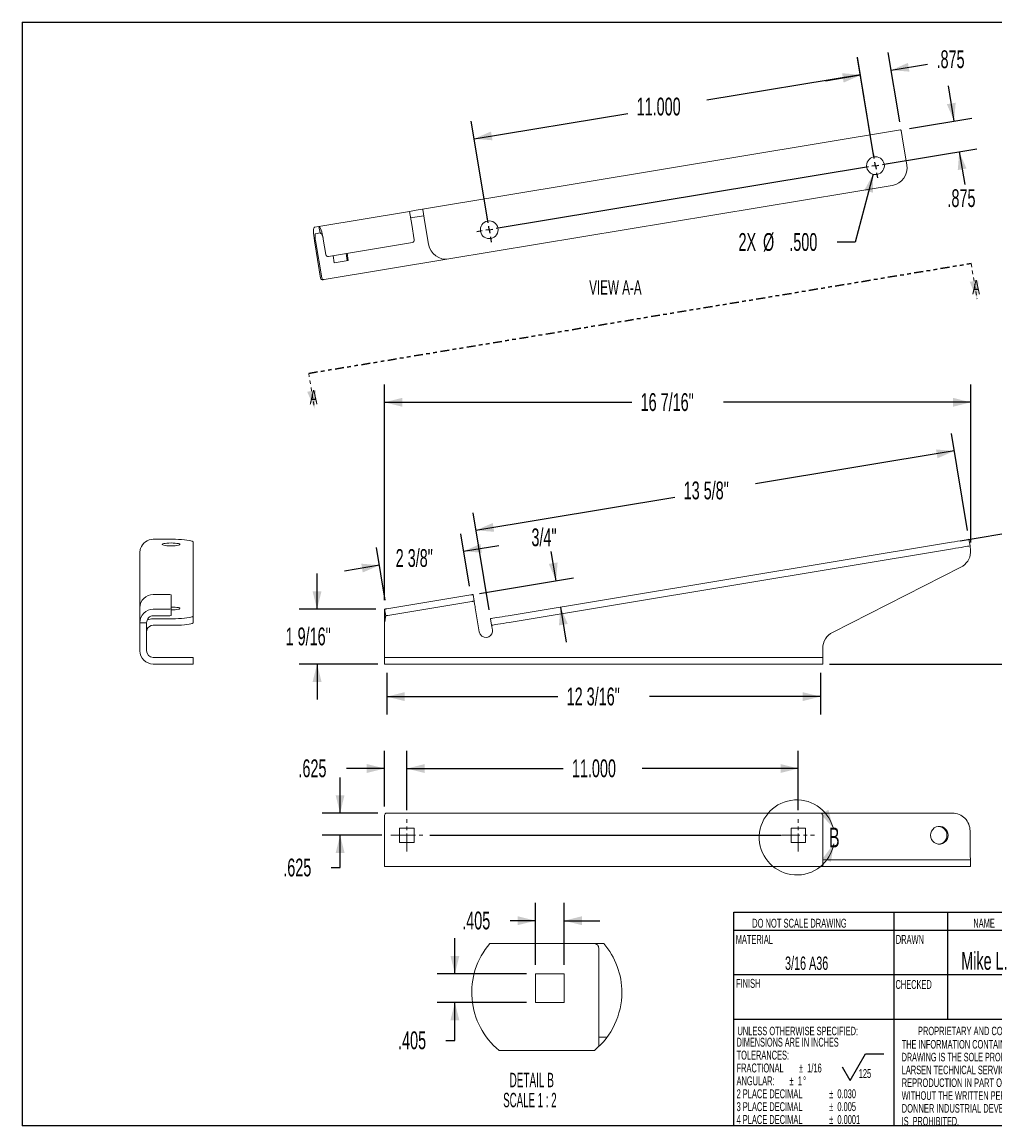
# Model space of a CAD drawing. Header units: inches. Extents: x 1.5 to 42.5, y 1.5 to 32.5.
# Tile 1 of 2: x 1.5 to 28.8, y 1.5 to 32.5. Entities that reach past the tile are written whole.
import ezdxf

# ---------------------------------------------------------------- set-up
doc = ezdxf.new("R2010")
doc.units = ezdxf.units.IN
doc.header["$MEASUREMENT"] = 0
for name, pattern in [('CENTERX2', [0.8, 0.5, -0.1, 0.1, -0.1]), ('HIDDEN', [0.075, 0.05, -0.025]), ('PHANTOM', [0.5, 0.25, -0.05, 0.05, -0.05, 0.05, -0.05])]:
    doc.linetypes.add(name, pattern=pattern)
doc.layers.add('TITLE_BLOCK', color=7, linetype='Continuous')
doc.styles.add('SLDTEXTSTYLE1', font='TXT', dxfattribs={"width": 0.554583})
doc.styles.add('SLDTEXTSTYLE10', font='TXT', dxfattribs={"width": 0.552845})
doc.styles.add('SLDTEXTSTYLE11', font='TXT', dxfattribs={"width": 0.571389})
doc.styles.add('SLDTEXTSTYLE12', font='TXT', dxfattribs={"width": 0.548281})
doc.styles.add('SLDTEXTSTYLE13', font='TXT', dxfattribs={"width": 0.5775})
doc.styles.add('SLDTEXTSTYLE14', font='TXT', dxfattribs={"width": 0.558462})
doc.styles.add('SLDTEXTSTYLE16', font='TXT', dxfattribs={"width": 0.504167})
doc.styles.add('SLDTEXTSTYLE3', font='TXT', dxfattribs={"width": 0.5808})
doc.styles.add('SLDTEXTSTYLE4', font='TXT', dxfattribs={"width": 0.605})
doc.styles.add('SLDTEXTSTYLE5', font='TXT', dxfattribs={"width": 0.518571})
doc.styles.add('SLDTEXTSTYLE6', font='TXT', dxfattribs={"width": 0.56375})
doc.styles.add('SLDTEXTSTYLE7', font='TXT', dxfattribs={"width": 0.524333})
doc.styles.add('SLDTEXTSTYLE8', font='TXT', dxfattribs={"width": 0.581731})
doc.styles.add('SLDTEXTSTYLE9', font='TXT', dxfattribs={"width": 0.565968})
doc.dimstyles.new('SLDDIMSTYLE0', dxfattribs={"dimtxt": 0.5, "dimasz": 0.5, "dimexe": 0, "dimexo": 0.0625, "dimgap": 0.125, "dimtad": 0, "dimtih": 1, "dimtoh": 1, "dimdec": 3, "dimzin": 12, "dimdsep": 46, "dimtxsty": 'SLDTEXTSTYLE4', "dimsah": 1, "dimcen": 0.09, "dimadec": 0, "dimazin": 0, "dimtfac": 1, "dimtdec": 3, "dimtofl": 0, "dimtmove": 0, "dimatfit": 3, "dimfxl": 0, "dimtolj": 1, "dimtzin": 12, "dimarcsym": 0})
doc.dimstyles.new('SLDDIMSTYLE1', dxfattribs={"dimtxt": 0.5, "dimasz": 0.5, "dimexe": 0, "dimexo": 0.0625, "dimgap": 0.125, "dimtad": 0, "dimtih": 1, "dimtoh": 1, "dimdec": 4, "dimlfac": 4, "dimzin": 12, "dimdsep": 46, "dimtxsty": 'SLDTEXTSTYLE4', "dimsah": 1, "dimcen": 0.09, "dimadec": 0, "dimazin": 0, "dimtfac": 1, "dimtdec": 3, "dimtofl": 0, "dimtmove": 0, "dimatfit": 3, "dimfxl": 0, "dimtolj": 1, "dimtzin": 12, "dimarcsym": 0})
doc.dimstyles.new('SLDDIMSTYLE2', dxfattribs={"dimtxt": 0.5, "dimasz": 0.5, "dimexe": 0, "dimexo": 0.0625, "dimgap": 0.125, "dimtad": 0, "dimtih": 1, "dimtoh": 1, "dimdec": 3, "dimzin": 4, "dimdsep": 46, "dimtxsty": 'SLDTEXTSTYLE4', "dimsah": 1, "dimcen": 0.09, "dimadec": 0, "dimazin": 0, "dimtfac": 1, "dimtdec": 3, "dimtofl": 0, "dimtmove": 0, "dimatfit": 3, "dimfxl": 0, "dimtolj": 1, "dimtzin": 12, "dimarcsym": 0})
doc.dimstyles.new('SLDDIMSTYLE3', dxfattribs={"dimtxt": 0.5, "dimasz": 0.5, "dimexe": 0, "dimexo": 0.0625, "dimgap": 0.125, "dimtad": 0, "dimtih": 1, "dimtoh": 1, "dimdec": 3, "dimzin": 4, "dimdsep": 46, "dimtxsty": 'SLDTEXTSTYLE4', "dimsah": 1, "dimcen": 0.09, "dimadec": 0, "dimazin": 0, "dimtfac": 1, "dimtdec": 3, "dimtofl": 0, "dimtmove": 0, "dimatfit": 3, "dimfxl": 0, "dimtolj": 1, "dimtzin": 12, "dimarcsym": 0})
doc.dimstyles.new('SLDDIMSTYLE4', dxfattribs={"dimtxt": 0.5, "dimasz": 0.5, "dimexe": 0, "dimexo": 0.0625, "dimgap": 0.125, "dimtad": 0, "dimtih": 1, "dimtoh": 1, "dimdec": 3, "dimlfac": 0.5, "dimzin": 12, "dimdsep": 46, "dimtxsty": 'SLDTEXTSTYLE4', "dimsah": 1, "dimcen": 0.09, "dimadec": 0, "dimazin": 0, "dimtfac": 1, "dimtdec": 3, "dimtofl": 0, "dimtmove": 0, "dimatfit": 3, "dimfxl": 0, "dimtolj": 1, "dimtzin": 12, "dimarcsym": 0})

# ---------------------------------------------------------------- blocks, each defined once
blk = doc.blocks.new('SW_NOTE_0')
at = {"layer": 'TITLE_BLOCK', "color": 0, "char_height": 0.25, "attachment_point": 1}
for s, insert, style in [('DIMENSIONS ARE IN INCHES', (0, 0.322), 'SLDTEXTSTYLE6'), ('TOLERANCES:', (0, -0.04), 'SLDTEXTSTYLE4'), ('FRACTIONAL', (0, -0.402), 'SLDTEXTSTYLE4'), ('%%p', (1.752, -0.402), 'SLDTEXTSTYLE4'), ('1/16', (1.985, -0.402), 'SLDTEXTSTYLE4'), ('ANGULAR: ', (0, -0.764), 'SLDTEXTSTYLE4'), ('%%p', (1.489, -0.764), 'SLDTEXTSTYLE4'), ('1', (1.723, -0.764), 'SLDTEXTSTYLE4'), ('%%d', (1.869, -0.764), 'SLDTEXTSTYLE4'), ('2 PLACE DECIMAL  ', (0, -1.126), 'SLDTEXTSTYLE7'), ('%%p', (2.599, -1.126), 'SLDTEXTSTYLE4'), ('0.030', (2.832, -1.126), 'SLDTEXTSTYLE4'), ('3 PLACE DECIMAL  ', (0, -1.488), 'SLDTEXTSTYLE7'), ('%%p', (2.599, -1.488), 'SLDTEXTSTYLE4'), ('0.005', (2.832, -1.488), 'SLDTEXTSTYLE4'), ('4 PLACE DECIMAL  ', (0, -1.85), 'SLDTEXTSTYLE7'), ('%%p', (2.6, -1.85), 'SLDTEXTSTYLE4'), ('0.0001', (2.833, -1.85), 'SLDTEXTSTYLE4')]:
    blk.add_mtext(s, dxfattribs=dict(at, insert=insert, style=style))
blk = doc.blocks.new('SW_NOTE_1')
at = {"layer": 'TITLE_BLOCK', "color": 0, "char_height": 0.24, "attachment_point": 1}
for s, insert, style in [('THE INFORMATION CONTAINED IN THIS', (0, 0.309), 'SLDTEXTSTYLE9'), ('DRAWING IS THE SOLE PROPERTY OF', (0, -0.051), 'SLDTEXTSTYLE10'), ('LARSEN TECHNICAL SERVICES ANY', (0, -0.411), 'SLDTEXTSTYLE11'), ('REPRODUCTION IN PART OR AS A WHOLE', (0, -0.771), 'SLDTEXTSTYLE12'), ('WITHOUT THE WRITTEN PERMISSION OF', (0, -1.131), 'SLDTEXTSTYLE9'), ('DONNER INDUSTRIAL DEVELOPMENTS INC.', (0, -1.491), 'SLDTEXTSTYLE13'), ('IS  PROHIBITED.', (0, -1.851), 'SLDTEXTSTYLE14')]:
    blk.add_mtext(s, dxfattribs=dict(at, insert=insert, style=style))
blk = doc.blocks.new('SW_NOTE_3')
at = {"layer": 'TITLE_BLOCK', "color": 0}
for p, q in [((-0.243, 0), (0.19, 0.75)), ((0.19, 0.75), (0.705, 0.75)), ((-0.243, 0), (-0.459, 0.375))]:
    blk.add_line(p, q, dxfattribs=at)
at = {"layer": 'TITLE_BLOCK', "color": 0, "insert": (0, 0.322), "char_height": 0.25, "attachment_point": 1, "style": 'SLDTEXTSTYLE4'}
blk.add_mtext('125', dxfattribs=at)
blk = doc.blocks.new('*D5')
at = {"layer": 'TITLE_BLOCK'}
for p, q in [((11.686, 16.264), (11.686, 22.324)), ((28.154, 17.889), (28.154, 22.324)), ((11.686, 21.824), (18.63, 21.824)), ((28.154, 21.824), (21.209, 21.824))]:
    blk.add_line(p, q, dxfattribs=at)
for points in [[(11.686, 21.824), (12.186, 21.699), (12.186, 21.949)], [(28.154, 21.824), (27.654, 21.949), (27.654, 21.699)]]:
    blk.add_solid(points, dxfattribs=at)
at = {"layer": 'TITLE_BLOCK', "insert": (18.88, 22.08), "char_height": 0.5, "attachment_point": 1, "style": 'SLDTEXTSTYLE4'}
blk.add_mtext('16 7/16"', dxfattribs=at)
blk = doc.blocks.new('*D6')
at = {"layer": 'TITLE_BLOCK'}
for p, q in [((16.505, 16.813), (16.368, 17.638)), ((14.356, 16.456), (16.998, 16.894)), ((16.628, 16.073), (16.791, 15.086))]:
    blk.add_line(p, q, dxfattribs=at)
for points in [[(16.505, 16.813), (16.547, 17.326), (16.3, 17.285)], [(16.628, 16.073), (16.586, 15.559), (16.833, 15.6)]]:
    blk.add_solid(points, dxfattribs=at)
at = {"layer": 'TITLE_BLOCK', "insert": (15.812, 18.283), "char_height": 0.5, "attachment_point": 1, "style": 'SLDTEXTSTYLE4'}
blk.add_mtext('3/4"', dxfattribs=at)
blk = doc.blocks.new('*D7')
at = {"layer": 'TITLE_BLOCK'}
for p, q in [((11.748, 14.223), (11.748, 13.058)), ((23.936, 14.223), (23.936, 13.058)), ((11.748, 13.558), (16.552, 13.558)), ((23.936, 13.558), (19.132, 13.558))]:
    blk.add_line(p, q, dxfattribs=at)
for points in [[(11.748, 13.558), (12.248, 13.433), (12.248, 13.683)], [(23.936, 13.558), (23.436, 13.683), (23.436, 13.433)]]:
    blk.add_solid(points, dxfattribs=at)
at = {"layer": 'TITLE_BLOCK', "insert": (16.802, 13.813), "char_height": 0.5, "attachment_point": 1, "style": 'SLDTEXTSTYLE4'}
blk.add_mtext('12 3/16"', dxfattribs=at)
blk = doc.blocks.new('*D8')
at = {"layer": 'TITLE_BLOCK'}
for p, q in [((14.068, 16.662), (13.824, 18.134)), ((11.706, 16.27), (11.462, 17.742)), ((13.906, 17.641), (14.893, 17.804)), ((11.544, 17.249), (10.558, 17.086))]:
    blk.add_line(p, q, dxfattribs=at)
for points in [[(13.906, 17.641), (14.42, 17.599), (14.379, 17.846)], [(11.544, 17.249), (11.03, 17.291), (11.071, 17.044)]]:
    blk.add_solid(points, dxfattribs=at)
at = {"layer": 'TITLE_BLOCK', "insert": (11.998, 17.701), "char_height": 0.5, "attachment_point": 1, "style": 'SLDTEXTSTYLE4'}
blk.add_mtext('2 3/8"', dxfattribs=at)
blk = doc.blocks.new('*D9')
at = {"layer": 'TITLE_BLOCK'}
for p, q in [((28.064, 18.222), (27.612, 20.95)), ((27.693, 20.457), (22.106, 19.531)), ((14.252, 18.229), (19.84, 19.155)), ((14.623, 15.994), (14.17, 18.722))]:
    blk.add_line(p, q, dxfattribs=at)
for points in [[(27.693, 20.457), (27.18, 20.499), (27.221, 20.252)], [(14.252, 18.229), (14.766, 18.187), (14.725, 18.434)]]:
    blk.add_solid(points, dxfattribs=at)
at = {"layer": 'TITLE_BLOCK', "insert": (20.09, 19.599), "char_height": 0.5, "attachment_point": 1, "style": 'SLDTEXTSTYLE4'}
blk.add_mtext('13 5/8"', dxfattribs=at)
blk = doc.blocks.new('*D10')
at = {"layer": 'TITLE_BLOCK'}
for p, q in [((27.858, 17.935), (31.555, 18.548)), ((24.186, 14.473), (31.891, 14.473))]:
    blk.add_line(p, q, dxfattribs=at)
for centre, radius, start, end in [((6.981, 14.473), 24.41, 5.6232, 9.4135), ((31.542, 16.476), 0.869, 153.4349, 206.5651), ((31.075, 16.476), 0.869, 333.4349, 26.5651), ((6.981, 14.473), 24.41, 360, 3.7915)]:
    blk.add_arc(centre, radius, start, end, dxfattribs=at)
for points in [[(31.062, 18.466), (31.015, 17.953), (31.262, 17.991)], [(31.391, 14.473), (31.511, 14.975), (31.261, 14.972)]]:
    blk.add_solid(points, dxfattribs=at)
at = {"layer": 'TITLE_BLOCK', "insert": (31.014, 16.732), "char_height": 0.5, "attachment_point": 1, "style": 'SLDTEXTSTYLE4'}
blk.add_mtext('9°', dxfattribs=at)
blk = doc.blocks.new('*D11')
at = {"layer": 'TITLE_BLOCK'}
for p, q in [((9.788, 16.014), (9.788, 17.014)), ((11.436, 16.014), (9.288, 16.014)), ((11.498, 14.473), (9.288, 14.473)), ((9.788, 14.473), (9.788, 13.473))]:
    blk.add_line(p, q, dxfattribs=at)
for points in [[(9.788, 16.014), (9.913, 16.514), (9.663, 16.514)], [(9.788, 14.473), (9.663, 13.973), (9.913, 13.973)]]:
    blk.add_solid(points, dxfattribs=at)
at = {"layer": 'TITLE_BLOCK', "insert": (8.904, 15.499), "char_height": 0.5, "attachment_point": 1, "style": 'SLDTEXTSTYLE4'}
blk.add_mtext('1 9/16"', dxfattribs=at)
blk = doc.blocks.new('SW_PROJECTIONARROW_0')
at = {"color": 0, "linetype": 'PHANTOM', "lineweight": 30}
blk.add_line((9.553, 22.634), (28.168, 25.721), dxfattribs=at)
at = {"color": 0, "linetype": 'HIDDEN', "lineweight": 0}
for p, q in [((28.168, 25.721), (28.332, 24.734)), ((9.553, 22.634), (9.716, 21.648))]:
    blk.add_line(p, q, dxfattribs=at)
at = {"color": 0, "linetype": 'Continuous', "lineweight": 15}
for points in [[(28.332, 24.734), (28.374, 25.248), (28.127, 25.207)], [(9.716, 21.648), (9.758, 22.161), (9.511, 22.121)]]:
    blk.add_solid(points, dxfattribs=at)
at = {"color": 0, "linetype": 'Continuous', "lineweight": 15, "char_height": 0.404, "attachment_point": 1, "style": 'SLDTEXTSTYLE4'}
for insert in [(28.198, 25.26), (9.582, 22.173)]:
    blk.add_mtext('A', dxfattribs=dict(at, insert=insert))
blk = doc.blocks.new('*D13')
at = {"layer": 'TITLE_BLOCK'}
for p, q in [((12.311, 10.366), (12.311, 12.039)), ((23.311, 10.366), (23.311, 12.039)), ((12.311, 11.539), (16.699, 11.539)), ((23.311, 11.539), (18.922, 11.539))]:
    blk.add_line(p, q, dxfattribs=at)
for points in [[(12.311, 11.539), (12.811, 11.414), (12.811, 11.664)], [(23.311, 11.539), (22.811, 11.664), (22.811, 11.414)]]:
    blk.add_solid(points, dxfattribs=at)
at = {"layer": 'TITLE_BLOCK', "insert": (16.949, 11.795), "char_height": 0.5, "attachment_point": 1, "style": 'SLDTEXTSTYLE4'}
blk.add_mtext('11.000', dxfattribs=at)
blk = doc.blocks.new('*D14')
at = {"layer": 'TITLE_BLOCK'}
for p, q in [((11.686, 10.476), (11.686, 12.039)), ((12.311, 10.366), (12.311, 12.039)), ((11.686, 11.539), (10.611, 11.539)), ((12.311, 11.539), (13.311, 11.539))]:
    blk.add_line(p, q, dxfattribs=at)
for points in [[(11.686, 11.539), (11.186, 11.664), (11.186, 11.414)], [(12.311, 11.539), (12.811, 11.414), (12.811, 11.664)]]:
    blk.add_solid(points, dxfattribs=at)
at = {"layer": 'TITLE_BLOCK', "insert": (9.265, 11.795), "char_height": 0.5, "attachment_point": 1, "style": 'SLDTEXTSTYLE4'}
blk.add_mtext('.625', dxfattribs=at)
blk = doc.blocks.new('*D15')
at = {"layer": 'TITLE_BLOCK'}
for p, q in [((10.436, 10.289), (10.436, 11.289)), ((11.498, 10.289), (9.936, 10.289)), ((11.608, 9.664), (9.936, 9.664)), ((10.436, 8.755), (10.436, 9.664)), ((10.186, 8.755), (10.436, 8.755))]:
    blk.add_line(p, q, dxfattribs=at)
for points in [[(10.436, 10.289), (10.561, 10.789), (10.311, 10.789)], [(10.436, 9.664), (10.311, 9.164), (10.561, 9.164)]]:
    blk.add_solid(points, dxfattribs=at)
at = {"layer": 'TITLE_BLOCK', "insert": (8.839, 9.01), "char_height": 0.5, "attachment_point": 1, "style": 'SLDTEXTSTYLE4'}
blk.add_mtext('.625', dxfattribs=at)
blk = doc.blocks.new('*D19')
at = {"layer": 'TITLE_BLOCK'}
for p, q in [((26.16, 29.704), (25.839, 31.645)), ((25.437, 28.716), (24.975, 31.501)), ((25.92, 31.151), (26.945, 31.321)), ((25.057, 31.008), (24.071, 30.845))]:
    blk.add_line(p, q, dxfattribs=at)
for points in [[(25.92, 31.151), (26.434, 31.11), (26.393, 31.356)], [(25.057, 31.008), (24.544, 31.05), (24.584, 30.803)]]:
    blk.add_solid(points, dxfattribs=at)
at = {"layer": 'TITLE_BLOCK', "insert": (27.195, 31.709), "char_height": 0.5, "attachment_point": 1, "style": 'SLDTEXTSTYLE4'}
blk.add_mtext('.875', dxfattribs=at)
blk = doc.blocks.new('*D20')
at = {"layer": 'TITLE_BLOCK'}
for p, q in [((25.437, 28.716), (24.973, 31.516)), ((25.055, 31.023), (20.74, 30.308)), ((14.203, 29.224), (18.518, 29.939)), ((14.585, 26.917), (14.121, 29.717))]:
    blk.add_line(p, q, dxfattribs=at)
for points in [[(25.055, 31.023), (24.541, 31.065), (24.582, 30.818)], [(14.203, 29.224), (14.717, 29.182), (14.676, 29.429)]]:
    blk.add_solid(points, dxfattribs=at)
at = {"layer": 'TITLE_BLOCK', "insert": (18.768, 30.379), "char_height": 0.5, "attachment_point": 1, "style": 'SLDTEXTSTYLE4'}
blk.add_mtext('11.000', dxfattribs=at)
blk = doc.blocks.new('*D21')
at = {"layer": 'TITLE_BLOCK'}
for p, q in [((27.69, 29.723), (27.527, 30.71)), ((26.431, 29.514), (28.183, 29.805)), ((25.725, 28.51), (28.327, 28.942)), ((27.833, 28.86), (27.986, 27.942))]:
    blk.add_line(p, q, dxfattribs=at)
for points in [[(27.69, 29.723), (27.732, 30.237), (27.485, 30.196)], [(27.833, 28.86), (27.792, 28.346), (28.038, 28.387)]]:
    blk.add_solid(points, dxfattribs=at)
at = {"layer": 'TITLE_BLOCK', "insert": (27.502, 27.808), "char_height": 0.5, "attachment_point": 1, "style": 'SLDTEXTSTYLE4'}
blk.add_mtext('.875', dxfattribs=at)
blk = doc.blocks.new('*D22')
at = {"layer": 'TITLE_BLOCK'}
for p, q in [((25.414, 28.228), (24.904, 26.32)), ((24.904, 26.32), (24.404, 26.32))]:
    blk.add_line(p, q, dxfattribs=at)
blk.add_solid([(25.414, 28.228), (25.164, 27.777), (25.405, 27.712)], dxfattribs=at)
at = {"layer": 'TITLE_BLOCK', "char_height": 0.5, "attachment_point": 1, "style": 'SLDTEXTSTYLE4'}
for s, insert in [('2X', (21.631, 26.576)), ('%%c', (22.319, 26.576)), ('.500', (23.058, 26.576))]:
    blk.add_mtext(s, dxfattribs=dict(at, insert=insert))
blk = doc.blocks.new('SW_CENTERMARKSYMBOL_0')
at = {"layer": 'TITLE_BLOCK', "color": 0}
for p, q in [((-0.033, 0.197), (-0.057, 0.345)), ((0, 0), (-0.099, -0.016)), ((0, 0), (-0.016, 0.099)), ((0, 0), (0.099, 0.016)), ((0, 0), (0.016, -0.099)), ((0.197, 0.033), (0.345, 0.057)), ((-0.197, -0.033), (-10.655, -1.766)), ((0.033, -0.197), (0.057, -0.345)), ((-10.885, -1.602), (-10.909, -1.454)), ((-11.049, -1.832), (-11.197, -1.856)), ((-10.852, -1.799), (-10.951, -1.816)), ((-10.852, -1.799), (-10.868, -1.7)), ((-10.852, -1.799), (-10.753, -1.783)), ((-10.852, -1.799), (-10.836, -1.898)), ((-10.819, -1.996), (-10.795, -2.144))]:
    blk.add_line(p, q, dxfattribs=at)
blk = doc.blocks.new('*D24')
at = {"layer": 'TITLE_BLOCK'}
for p, q in [((15.923, 6.027), (15.923, 7.765)), ((16.733, 6.027), (16.733, 7.765)), ((15.923, 7.265), (15.213, 7.265)), ((16.733, 7.265), (17.733, 7.265))]:
    blk.add_line(p, q, dxfattribs=at)
for points in [[(15.923, 7.265), (15.423, 7.39), (15.423, 7.14)], [(16.733, 7.265), (17.233, 7.14), (17.233, 7.39)]]:
    blk.add_solid(points, dxfattribs=at)
at = {"layer": 'TITLE_BLOCK', "insert": (13.867, 7.521), "char_height": 0.5, "attachment_point": 1, "style": 'SLDTEXTSTYLE4'}
blk.add_mtext('.405', dxfattribs=at)
blk = doc.blocks.new('*D25')
at = {"layer": 'TITLE_BLOCK'}
for p, q in [((13.661, 5.777), (13.661, 6.777)), ((15.673, 5.777), (13.161, 5.777)), ((15.673, 4.967), (13.161, 4.967)), ((13.661, 3.9), (13.661, 4.967)), ((13.411, 3.9), (13.661, 3.9))]:
    blk.add_line(p, q, dxfattribs=at)
for points in [[(13.661, 5.777), (13.786, 6.277), (13.536, 6.277)], [(13.661, 4.967), (13.536, 4.467), (13.786, 4.467)]]:
    blk.add_solid(points, dxfattribs=at)
at = {"layer": 'TITLE_BLOCK', "insert": (12.065, 4.156), "char_height": 0.5, "attachment_point": 1, "style": 'SLDTEXTSTYLE4'}
blk.add_mtext('.405', dxfattribs=at)
blk = doc.blocks.new('SW_NOTE_4')
at = {"layer": 'TITLE_BLOCK', "color": 0, "attachment_point": 1}
for s, insert, char_height, style in [('DETAIL B ', (0, 0.521), 0.4045, 'SLDTEXTSTYLE5'), ('SCALE 1 : 2', (-0.178, -0.041), 0.40446, 'SLDTEXTSTYLE16')]:
    blk.add_mtext(s, dxfattribs=dict(at, insert=insert, char_height=char_height, style=style))

msp = doc.modelspace()

# ---------------------------------------------------------------- linework, layer by layer
at = {"color": 7, "linetype": 'Continuous', "lineweight": 15}
for p, q in [((12.746206, 27.245383), (26.184684, 29.47337)), ((26.20135, 29.457262), (26.25964, 29.105679)), ((26.25964, 29.105679), (26.361864, 28.489095)), ((25.950377, 27.914049), (13.495391, 25.849116)), ((9.840274, 26.763603), (12.386835, 27.185802)), ((12.386835, 27.185802), (12.57181, 27.216469)), ((12.386835, 27.185802), (12.44817, 26.815852)), ((12.602478, 27.031494), (12.417503, 27.000827)), ((12.57181, 27.216469), (12.746206, 27.245383)), ((12.776874, 27.060408), (12.602478, 27.031494)), ((12.81812, 26.877187), (12.757643, 27.241962)), ((9.840274, 26.763603), (9.71359, 26.7426)), ((9.840274, 26.763603), (9.870941, 26.578628)), ((12.44817, 26.815852), (12.519727, 26.384244)), ((12.920344, 26.260603), (12.81812, 26.877187)), ((9.888198, 25.314426), (9.714416, 26.362618)), ((9.870941, 26.578628), (9.744257, 26.557625)), ((9.918452, 25.319442), (9.74467, 26.367634)), ((10.034501, 25.972214), (9.962943, 26.403822)), ((12.468291, 26.312363), (10.106381, 25.920778)), ((9.989502, 25.267869), (13.495391, 25.849116)), ((10.270768, 25.742768), (10.237647, 25.942541)), ((10.664934, 25.808117), (10.270768, 25.742768)), ((10.601559, 26.002874), (10.634679, 25.803101)), ((10.631813, 26.00789), (10.664934, 25.808117)), ((9.989502, 25.267869), (9.959248, 25.262853)), ((5.185038, 17.975579), (5.810038, 17.975579)), ((6.310038, 17.893799), (6.310038, 15.828866)), ((27.61165, 17.893799), (15.156665, 15.828866)), ((27.642319, 17.708824), (15.187332, 15.643891)), ((28.104917, 17.975579), (28.135585, 17.790604)), ((4.810038, 16.055702), (4.810038, 17.60337)), ((24.271817, 15.362287), (27.880135, 17.193079)), ((5.185038, 16.425652), (5.622538, 16.425652)), ((5.685038, 16.41543), (5.685038, 16.023845)), ((14.10912, 16.41543), (11.74721, 16.023845)), ((14.139788, 16.230455), (11.777878, 15.83887)), ((14.170779, 16.425652), (14.201446, 16.240677)), ((4.810038, 15.633504), (4.810038, 16.055702)), ((5.622538, 16.013622), (5.185038, 16.013622)), ((5.622538, 15.828647), (5.185038, 15.828647)), ((5.685038, 16.023845), (5.685038, 15.83887)), ((6.310038, 15.828866), (6.310038, 15.643891)), ((11.716219, 15.828647), (11.685552, 16.013622)), ((11.685552, 16.013622), (11.685552, 15.633504)), ((14.232113, 16.055702), (14.34456, 15.37746)), ((4.810038, 15.633504), (4.997538, 15.633504)), ((4.810038, 15.633504), (4.810038, 14.848385)), ((4.997538, 15.633504), (4.997538, 14.848385)), ((5.810038, 15.747087), (5.185038, 15.747087)), ((5.810038, 15.562112), (5.185038, 15.562112)), ((11.685552, 15.633504), (11.685552, 14.848385)), ((14.694065, 15.562112), (14.663398, 15.747087)), ((23.998052, 14.848385), (23.998052, 14.916398)), ((6.247538, 14.660885), (5.185038, 14.660885)), ((6.247538, 14.660885), (6.310038, 14.660885)), ((6.310038, 14.660885), (6.310038, 14.473385)), ((11.685552, 14.848385), (11.685552, 14.660885)), ((11.685552, 14.473385), (11.685552, 14.660885)), ((11.685552, 14.660885), (11.748052, 14.660885)), ((11.748052, 14.660885), (23.935553, 14.660885)), ((23.935553, 14.660885), (23.998052, 14.660885)), ((23.998052, 14.660885), (23.998052, 14.848385)), ((23.998052, 14.660885), (23.998052, 14.473385)), ((6.247538, 14.473385), (5.185038, 14.473385)), ((6.310038, 14.473385), (6.247538, 14.473385)), ((11.748052, 14.473385), (11.685552, 14.473385)), ((11.748052, 14.473385), (23.935553, 14.473385)), ((23.998052, 14.473385), (23.935553, 14.473385)), ((11.748052, 10.288924), (23.935553, 10.288924)), ((27.642319, 10.288924), (23.935553, 10.288924)), ((11.685552, 10.226424), (11.685552, 9.163924)), ((23.998052, 10.226424), (23.998052, 9.163924)), ((12.108052, 9.866424), (12.108052, 9.461424)), ((12.513052, 9.866424), (12.108052, 9.866424)), ((12.513052, 9.663924), (12.108052, 9.663924)), ((12.513052, 9.461424), (12.513052, 9.866424)), ((23.108052, 9.866424), (23.108052, 9.461424)), ((23.513052, 9.866424), (23.108052, 9.866424)), ((23.513052, 9.461424), (23.513052, 9.866424)), ((28.135585, 9.163924), (28.135585, 9.788924)), ((12.108052, 9.461424), (12.513052, 9.461424)), ((23.108052, 9.461424), (23.513052, 9.461424)), ((11.685552, 8.788924), (11.685552, 9.163924)), ((23.998052, 9.163924), (23.998052, 8.788924)), ((23.998052, 8.788924), (11.685552, 8.788924)), ((23.998052, 8.976424), (24.271817, 8.976424)), ((24.271817, 8.788924), (23.998052, 8.788924)), ((24.271817, 8.976424), (27.880135, 8.976424)), ((24.271817, 8.788924), (27.880135, 8.788924)), ((27.880135, 8.976424), (28.152631, 8.976424)), ((28.152631, 8.788924), (27.880135, 8.788924)), ((28.1539, 8.791739), (28.1539, 8.982036)), ((14.640305, 6.62246), (17.577529, 6.62246)), ((17.846539, 6.62246), (17.577529, 6.62246)), ((17.70253, 6.49746), (17.70253, 4.37246)), ((15.92253, 5.77746), (15.92253, 4.96746)), ((16.732529, 5.77746), (15.92253, 5.77746)), ((16.732529, 4.96746), (16.732529, 5.77746)), ((15.92253, 4.96746), (16.732529, 4.96746)), ((17.70253, 4.37246), (17.70253, 3.728555)), ((17.70253, 3.99746), (17.939255, 3.99746)), ((17.583028, 3.62246), (14.903816, 3.62246))]:
    msp.add_line(p, q, dxfattribs=at)
at = {"color": 7, "linetype": 'Continuous', "lineweight": 15, "flags": 128}
for points in [[(9.71359, 26.7426), (9.702964, 26.733535), (9.695103, 26.7106), (9.69031, 26.674679), (9.688769, 26.627151), (9.690538, 26.569842), (9.69555, 26.504956), (9.703613, 26.434985), (9.714416, 26.362618)], [(9.744257, 26.557625), (9.738944, 26.553092), (9.735014, 26.541625), (9.732617, 26.523665), (9.731847, 26.4999), (9.732731, 26.471246), (9.735238, 26.438803), (9.739269, 26.403817), (9.74467, 26.367634)], [(5.685038, 17.873354), (5.625209, 17.872166), (5.568858, 17.868671), (5.519258, 17.863071), (5.479292, 17.855693), (5.451284, 17.846964), (5.436861, 17.837393), (5.436861, 17.827536), (5.451284, 17.817965), (5.479292, 17.809237), (5.519258, 17.801858), (5.568858, 17.796259), (5.625209, 17.792763), (5.685038, 17.791575), (5.744867, 17.792763), (5.801219, 17.796259), (5.850819, 17.801858), (5.890784, 17.809237), (5.918792, 17.817965), (5.933216, 17.827536), (5.933216, 17.837393), (5.918792, 17.846964), (5.890784, 17.855693), (5.850819, 17.863071), (5.801219, 17.868671), (5.744867, 17.872166), (5.685038, 17.873354)], [(6.310038, 17.893799), (6.302442, 17.908), (6.279885, 17.921769), (6.243051, 17.934689), (6.193061, 17.946366), (6.131432, 17.956446), (6.060038, 17.964622), (5.981048, 17.970647), (5.896862, 17.974336), (5.810038, 17.975579)], [(27.61165, 17.893799), (27.697305, 17.908), (27.780357, 17.921769), (27.858284, 17.934689), (27.928717, 17.946366), (27.989514, 17.956446), (28.038833, 17.964622), (28.07517, 17.970647), (28.097423, 17.974336), (28.104917, 17.975579)], [(28.135585, 17.790604), (28.128091, 17.789361), (28.105837, 17.785672), (28.0695, 17.779647), (28.020183, 17.771471), (27.959384, 17.761391), (27.888952, 17.749714), (27.811026, 17.736794), (27.727973, 17.723025), (27.642319, 17.708824)], [(28.147166, 17.720748), (28.144594, 17.736259), (28.142296, 17.750122), (28.1403, 17.762162), (28.138632, 17.772227), (28.137312, 17.78019), (28.136357, 17.785951), (28.135778, 17.789437), (28.135585, 17.790604)], [(14.10912, 16.41543), (14.121149, 16.417424), (14.132716, 16.419342), (14.143376, 16.421109), (14.152719, 16.422658), (14.160387, 16.42393), (14.166085, 16.424874), (14.169594, 16.425456), (14.170779, 16.425652)], [(14.201446, 16.240677), (14.200261, 16.240481), (14.196752, 16.239899), (14.191054, 16.238954), (14.183386, 16.237683), (14.174043, 16.236134), (14.163383, 16.234367), (14.151817, 16.232449), (14.139788, 16.230455)], [(14.232113, 16.055702), (14.22613, 16.091789), (14.220377, 16.126489), (14.215075, 16.158469), (14.210428, 16.186499), (14.206614, 16.209503), (14.20378, 16.226597), (14.202035, 16.237123), (14.201446, 16.240677)], [(5.685038, 15.992425), (5.744867, 15.993613), (5.801219, 15.997109), (5.850819, 16.002709), (5.890784, 16.010087), (5.918792, 16.018815), (5.933216, 16.028386), (5.933216, 16.038244), (5.918792, 16.047815), (5.890784, 16.056543), (5.850819, 16.063921), (5.801219, 16.069521), (5.744867, 16.073017), (5.685038, 16.074205)], [(5.810038, 15.747087), (5.896862, 15.748329), (5.981048, 15.752019), (6.060038, 15.758043), (6.131432, 15.76622), (6.193061, 15.776299), (6.243051, 15.787976), (6.279885, 15.800896), (6.302442, 15.814665), (6.310038, 15.828866)], [(11.685552, 16.013622), (11.686737, 16.013819), (11.690246, 16.014401), (11.695943, 16.015345), (11.703611, 16.016616), (11.712955, 16.018165), (11.723615, 16.019933), (11.735181, 16.021851), (11.74721, 16.023845)], [(11.716219, 15.828647), (11.71563, 15.824898), (11.713885, 15.813793), (11.711051, 15.79576), (11.707237, 15.771491), (11.70259, 15.74192), (11.697288, 15.708182), (11.691535, 15.671574), (11.685552, 15.633504)], [(11.777878, 15.83887), (11.765849, 15.836876), (11.754282, 15.834958), (11.743622, 15.83319), (11.734279, 15.831641), (11.726611, 15.83037), (11.720913, 15.829426), (11.717404, 15.828844), (11.716219, 15.828647)], [(14.663398, 15.747087), (14.670892, 15.748329), (14.693146, 15.752019), (14.729483, 15.758043), (14.778801, 15.76622), (14.839599, 15.776299), (14.910031, 15.787977), (14.987957, 15.800896), (15.07101, 15.814665), (15.156665, 15.828866)], [(6.310038, 15.643891), (6.302442, 15.62969), (6.279885, 15.615921), (6.243051, 15.603001), (6.193061, 15.591324), (6.131432, 15.581244), (6.060038, 15.573068), (5.981048, 15.567044), (5.896862, 15.563354), (5.810038, 15.562112)], [(15.187332, 15.643891), (15.101677, 15.62969), (15.018625, 15.615921), (14.940699, 15.603001), (14.870266, 15.591324), (14.809468, 15.581244), (14.76015, 15.573068), (14.723813, 15.567044), (14.701559, 15.563354), (14.694065, 15.562112)], [(14.694065, 15.562112), (14.694427, 15.559926), (14.695506, 15.553422), (14.697275, 15.542752), (14.699693, 15.528168), (14.702702, 15.510016), (14.706232, 15.488724), (14.710199, 15.464795), (14.71451, 15.438795)], [(27.519001, 9.663924), (27.511835, 9.604095), (27.490751, 9.547743), (27.456975, 9.498144), (27.412471, 9.458178), (27.359825, 9.43017), (27.302096, 9.415747), (27.24264, 9.415747), (27.18491, 9.43017), (27.132265, 9.458178), (27.087761, 9.498144), (27.053984, 9.547743), (27.032901, 9.604095), (27.025734, 9.663924), (27.032901, 9.723753), (27.053984, 9.780105), (27.087761, 9.829705), (27.132265, 9.86967), (27.18491, 9.897678), (27.24264, 9.912101), (27.302096, 9.912101), (27.359825, 9.897678), (27.412471, 9.86967), (27.456975, 9.829705), (27.490751, 9.780105), (27.511835, 9.723753), (27.519001, 9.663924)]]:
    msp.add_lwpolyline(points, dxfattribs=at)
at = {"color": 7, "linetype": 'Continuous', "lineweight": 15}
for centre in [(25.478202, 28.469298), (14.626333, 26.670148)]:
    msp.add_circle(centre, 0.25, dxfattribs=at)
for centre, radius, start, end in [((25.868597, 28.407316), 0.5, 279.4135369, 9.4135369), ((12.458069, 26.374021), 0.0625, 279.4135369, 9.4135369), ((13.413611, 26.342383), 0.5, 189.4135369, 279.4135369), ((10.096159, 25.982436), 0.0625, 189.4135369, 279.4135369), ((9.949512, 25.324168), 0.062083, 189.0277751, 279.0225093), ((9.979766, 25.329184), 0.062083, 189.0277751, 279.0225093), ((5.183541, 17.601056), 0.374526, 89.7709495, 161.3623921), ((27.6539, 17.638968), 0.5, 296.9023546, 355.9173651), ((5.18253, 16.05316), 0.372501, 89.6142382, 179.6089724), ((5.637745, 16.322454), 0.104312, 63.0393775, 98.3826339), ((5.637745, 16.11682), 0.104312, 261.6173661, 296.9606225), ((5.637745, 15.931845), 0.104312, 261.6173661, 296.9606225), ((5.184324, 15.374772), 0.187341, 89.7814114, 160.0166537), ((5.184919, 15.368042), 0.379044, 89.9819655, 117.4150928), ((14.529535, 15.408128), 0.1875, 189.4135369, 279.4135369), ((14.529535, 15.408128), 0.1875, 279.4135369, 349.9423163), ((24.498052, 14.916398), 0.5, 116.9023546, 180), ((5.185038, 14.848385), 0.375, 180, 270), ((5.185038, 14.848385), 0.1875, 180, 270), ((11.748052, 10.226424), 0.0625, 90, 180), ((23.935552, 10.226424), 0.0625, 0, 90), ((27.639068, 9.792406), 0.496529, 359.5981908, 89.6249243), ((27.239692, 9.665399), 0.248647, 359.6600847, 86.0005527), ((27.24024, 9.661941), 0.248102, 273.881299, 0.4580636), ((28.926261, 9.152481), 0.790759, 179.1708543, 189.8534091), ((17.57753, 6.49746), 0.125, 0.0000204, 90.0000468)]:
    msp.add_arc(centre, radius, start, end, dxfattribs=at)
at = {"color": 7, "linetype": 'Continuous', "lineweight": 0}
for centre, radius, start, end in [((23.268498, 9.603544), 1.054629, 15.2390252, 350.240635), ((16.243422, 5.2517), 2.109258, 139.4676013, 230.572018), ((16.243421, 5.251701), 2.109258, 359.9999847, 40.5323663), ((16.243422, 5.2517), 2.109257, 309.427986, 0.000012)]:
    msp.add_arc(centre, radius, start, end, dxfattribs=at)
at = {"color": 7, "linetype": 'Continuous', "lineweight": 15}
for centre, major_axis, ratio, start_param, end_param in [((9.901609, 26.393653), (-0.061335, 0.36995), 0.165791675, 4.71238898, 6.283185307), ((9.901609, 26.393653), (-0.030667, 0.184975), 0.33158335, 4.71238898, 6.283185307), ((5.185038, 15.633504), (0, -0.380119), 0.986533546, 3.141592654, 4.71238898), ((5.185038, 15.633504), (0, 0.195144), 0.960829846, 0, 1.570796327)]:
    msp.add_ellipse(centre, major_axis=major_axis, ratio=ratio, start_param=start_param, end_param=end_param, dxfattribs=at)
for points, degree in [([(26.20135, 29.457262), (26.199292, 29.469674), (26.193992, 29.474914), (26.184684, 29.47337)], 3), ([(12.746206, 27.245383), (12.753307, 27.24656), (12.757055, 27.245513), (12.757643, 27.241962)], 3), ([(4.828656, 17.720747), (4.816075, 17.682841), (4.810038, 17.643699), (4.810038, 17.60337)], 3), ([(28.153004, 8.791739), (28.152631, 8.788924)], 1)]:
    msp.add_open_spline(points, degree=degree, dxfattribs=at)
for points, knots in [([(28.152631, 17.60337), (28.153392, 17.614038), (28.153801, 17.624575), (28.153967, 17.645385), (28.153721, 17.655714), (28.152099, 17.685917), (28.149905, 17.70423), (28.147166, 17.720747)], [0, 0, 0, 0, 0.25, 0.25, 0.5, 0.5, 1, 1, 1, 1]), ([(5.008262, 15.438795), (5.004629, 15.428658), (5.001957, 15.418273), (4.998403, 15.397028), (4.997538, 15.386117), (4.997538, 15.375383)], [0, 0, 0, 0, 0.5, 0.5, 1, 1, 1, 1]), ([(14.71451, 15.438795), (14.716191, 15.428658), (14.717061, 15.418273), (14.717007, 15.397028), (14.716057, 15.386117), (14.714154, 15.375383)], [0, 0, 0, 0, 0.5, 0.5, 1, 1, 1, 1]), ([(28.152631, 8.976424), (28.153392, 8.976424), (28.153801, 8.977284), (28.153967, 8.980719), (28.153721, 8.983313), (28.152099, 8.993746), (28.149905, 9.003848), (28.147166, 9.01716)], [0, 0, 0, 0, 0.25, 0.25, 0.5, 0.5, 1, 1, 1, 1])]:
    msp.add_open_spline(points, degree=3, knots=knots, dxfattribs=at)
at = {"color": 7, "linetype": 'Continuous', "lineweight": 0}
for points in [[(24.286044, 9.88075), (24.156665, 10.379635), (23.937117, 10.260058)], [(24.307865, 9.424774), (23.996753, 9.013879), (24.226717, 8.915814)]]:
    msp.add_solid(points, dxfattribs=at)
at = {"layer": 'TITLE_BLOCK'}
for p, q in [((1.498889, 32.501848), (42.498889, 32.501848)), ((1.498889, 32.501848), (1.498889, 1.501848)), ((12.958833, 9.663924), (22.836695, 9.663924)), ((21.498889, 1.501848), (21.498889, 7.501848)), ((21.498889, 7.501848), (42.498889, 7.501848)), ((25.998889, 7.501848), (25.998889, 1.501848)), ((27.498889, 7.501848), (27.498889, 4.501848)), ((21.498889, 7.001848), (32.498889, 7.001848)), ((21.498889, 5.751848), (42.498889, 5.751848)), ((21.498889, 4.501848), (32.498889, 4.501848)), ((42.498889, 1.501848), (1.498889, 1.501848))]:
    msp.add_line(p, q, dxfattribs=at)
at = {"layer": 'TITLE_BLOCK', "linetype": 'CENTERX2', "lineweight": 0}
for p, q in [((12.310552, 9.211424), (12.310552, 10.116424)), ((23.310552, 9.211424), (23.310552, 10.116424)), ((11.858052, 9.663924), (12.763052, 9.663924)), ((22.858052, 9.663924), (23.763052, 9.663924))]:
    msp.add_line(p, q, dxfattribs=at)

# ---------------------------------------------------------------- block references
at = {"color": 7, "linetype": 'Continuous', "lineweight": 15}
msp.add_blockref('SW_PROJECTIONARROW_0', (0, 0), dxfattribs=at)
at = {"layer": 'TITLE_BLOCK'}
for name, p in [('SW_CENTERMARKSYMBOL_0', (25.478202, 28.469298)), ('SW_NOTE_3', (25.008988, 2.776421)), ('SW_NOTE_4', (15.196597, 2.472032))]:
    msp.add_blockref(name, p, dxfattribs=at)
at = {"layer": 'TITLE_BLOCK', "color": 7}
for name, p in [('SW_NOTE_0', (21.576578, 3.656106)), ('SW_NOTE_1', (26.216262, 3.606094))]:
    msp.add_blockref(name, p, dxfattribs=at)

# ---------------------------------------------------------------- texts
at = {"color": 7, "linetype": 'Continuous', "lineweight": 0, "insert": (24.171283, 9.88075), "char_height": 0.555556, "attachment_point": 1, "style": 'SLDTEXTSTYLE4'}
msp.add_mtext('B', dxfattribs=at)
at = {"layer": 'TITLE_BLOCK', "attachment_point": 1, "style": 'SLDTEXTSTYLE4'}
for s, insert, char_height in [('VIEW A-A', (17.435066, 25.251788), 0.4044596), ('Mike L.', (27.888747, 6.387333), 0.5)]:
    msp.add_mtext(s, dxfattribs=dict(at, insert=insert, char_height=char_height))
at = {"layer": 'TITLE_BLOCK', "color": 7, "attachment_point": 1}
for s, insert, char_height, style in [('DO NOT SCALE DRAWING', (22.014413, 7.319324), 0.25, 'SLDTEXTSTYLE1'), ('NAME', (28.229724, 7.32025), 0.25, 'SLDTEXTSTYLE4'), ('MATERIAL', (21.552892, 6.865373), 0.25, 'SLDTEXTSTYLE4'), ('DRAWN', (26.051776, 6.864061), 0.25, 'SLDTEXTSTYLE4'), ('3/16 A36', (22.937987, 6.258801), 0.375, 'SLDTEXTSTYLE4'), ('FINISH', (21.561641, 5.629925), 0.25, 'SLDTEXTSTYLE4'), ('CHECKED', (26.041623, 5.600127), 0.25, 'SLDTEXTSTYLE4'), ('UNLESS OTHERWISE SPECIFIED:', (21.600452, 4.286956), 0.2364532, 'SLDTEXTSTYLE3'), ('PROPRIETARY AND CONFIDENTIAL', (26.673062, 4.287652), 0.2364532, 'SLDTEXTSTYLE8')]:
    msp.add_mtext(s, dxfattribs=dict(at, insert=insert, char_height=char_height, style=style))

# ---------------------------------------------------------------- dimensions: what is measured, and where the dimension line sits
at = {"layer": 'TITLE_BLOCK'}
for base, p1, p2, angle, dimstyle, picture, middle in [((25.057269, 31.008225), (26.20135, 29.457262), (25.478202, 28.469298), 9.4135369, 'SLDDIMSTYLE0', '*D19', (27.743335, 31.453552)), ((14.20295, 29.223853), (25.478202, 28.469298), (14.626333, 26.670148), 9.4135369, 'SLDDIMSTYLE2', '*D20', (19.628885, 30.123427)), ((27.83332, 28.859757), (26.184684, 29.47337), (25.478202, 28.469298), 279.4135369, 'SLDDIMSTYLE0', '*D21', (28.050024, 27.552669)), ((27.693482, 20.45722), (14.663398, 15.747087), (28.104917, 17.975579), 9.4135369, 'SLDDIMSTYLE0', '*D9', (20.972722, 19.342973)), ((16.50503, 16.812652), (15.156665, 15.828866), (14.10912, 16.41543), 279.4135369, 'SLDDIMSTYLE0', '*D6', (16.303716, 18.026911)), ((11.544074, 17.249095), (14.10912, 16.41543), (11.74721, 16.023845), 9.4135369, 'SLDDIMSTYLE0', '*D8', (12.725029, 17.444888)), ((9.787556, 14.473385), (11.685552, 16.013622), (11.748052, 14.473385), 90, 'SLDDIMSTYLE0', '*D11', (9.787556, 15.243504)), ((10.435552, 9.663924), (11.748052, 10.288924), (11.858052, 9.663924), 90, 'SLDDIMSTYLE0', '*D15', (10.435552, 8.754662)), ((13.660873, 5.77746), (15.922529, 4.96746), (15.922529, 5.77746), 90, 'SLDDIMSTYLE4', '*D25', (13.660873, 3.900482))]:
    dim = msp.add_linear_dim(base=base, p1=p1, p2=p2, angle=angle, dimstyle=dimstyle, dxfattribs=at)
    dim.commit()
    dim.dimension.update_dxf_attribs({"geometry": picture, "text_midpoint": middle, "dimtype": 160})
dim = msp.add_diameter_dim_2p(p1=(25.542733, 28.710826), p2=(25.413672, 28.22777), text='2X<>', dimstyle='SLDDIMSTYLE3', dxfattribs=at)
dim.commit()
dim.dimension.update_dxf_attribs({"geometry": '*D22', "text_midpoint": (22.892229, 26.319969), "dimtype": 163})
for base, p1, p2, dimstyle, picture, middle in [((28.1539, 21.824067), (11.685552, 16.013622), (28.1539, 17.638968), 'SLDDIMSTYLE0', '*D5', (19.919726, 21.824067)), ((23.9355520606, 13.5577554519), (11.7480520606, 14.4733846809), (23.9355520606, 14.4733846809), 'SLDDIMSTYLE0', '*D7', (17.8418020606, 13.5577554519)), ((11.685552, 11.538924), (12.310552, 10.116424), (11.685552, 10.226424), 'SLDDIMSTYLE0', '*D14', (9.812799, 11.538924)), ((12.310552, 11.538924), (23.310552, 10.116424), (12.310552, 10.116424), 'SLDDIMSTYLE2', '*D13', (17.810552, 11.538924)), ((15.922529, 7.265134), (16.732529, 5.77746), (15.922529, 5.77746), 'SLDDIMSTYLE4', '*D24', (14.415019, 7.265134))]:
    dim = msp.add_linear_dim(base=base, p1=p1, p2=p2, dimstyle=dimstyle, dxfattribs=at)
    dim.commit()
    dim.dimension.update_dxf_attribs({"geometry": picture, "text_midpoint": middle, "dimtype": 160})
dim = msp.add_angular_dim_2l(base=(31.37011, 15.47572), line1=((11.748052, 14.473385), (23.935552, 14.473385)), line2=((27.611651, 17.893799), (15.156665, 15.828866)), text='(<>)', dimstyle='SLDDIMSTYLE1', dxfattribs=at)
dim.commit()
dim.dimension.update_dxf_attribs({"geometry": '*D10', "text_midpoint": (31.30838, 16.476365), "dimtype": 162})

doc.saveas('drawing.dxf')
